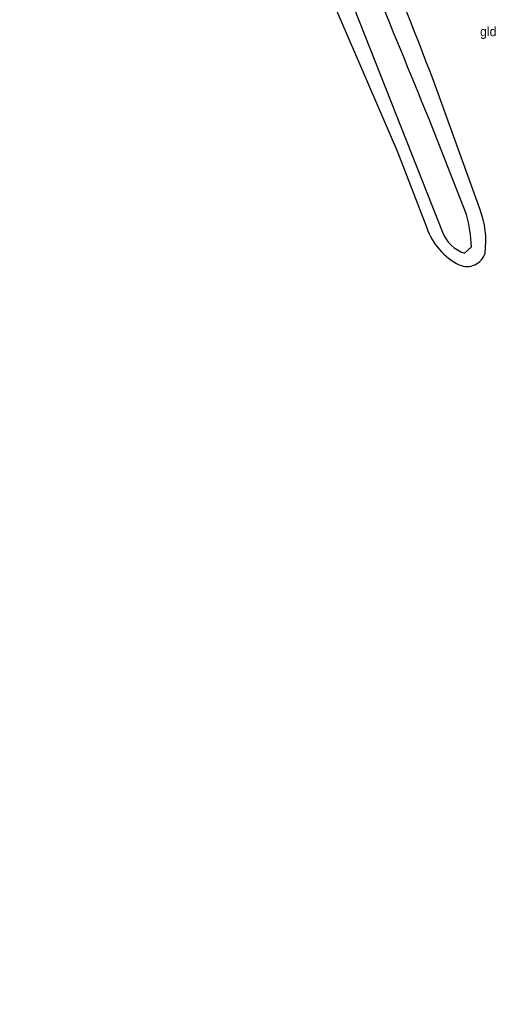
# Model space of a CAD drawing. Header units: metres. Extents: x 121538 to 126242, y 445257 to 454505.
# Tile 21 of 83: x 123776 to 123824, y 450308 to 450404. Entities that reach past the tile are written whole.
import ezdxf

# ---------------------------------------------------------------- set-up
doc = ezdxf.new("R2010")
doc.units = ezdxf.units.M
doc.linetypes.add('GREPPEL', pattern=[100, 100, 0])
for name, color, linetype in [('TEK-D05', 8, 'Continuous'), ('TER-T07', 8, 'GREPPEL'), ('TER-T09', 8, 'Continuous'), ('WAT-T00', 8, 'Continuous'), ('WEG-T01', 8, 'Continuous')]:
    doc.layers.add(name, color=color, linetype=linetype)
doc.styles.add('ISO', font='provutr.shx')

msp = doc.modelspace()

# ---------------------------------------------------------------- linework, layer by layer
at = {"layer": 'TER-T07'}
msp.add_lwpolyline([(123776.061, 450519.167, 0.010731), (123792.988, 450487.229, -0.000964), (123836.824, 450407.509), (123858.682, 450367.632, -0.006704), (123890.361, 450308.26)], format="xyb", dxfattribs=at)
at = {"layer": 'TER-T09'}
msp.add_lwpolyline([(123782.406, 450443.017), (123786.943, 450447.771, -0.49118), (123788.585, 450447.55), (123794.54, 450433.756), (123803.852, 450412.258), (123812.853, 450391.364), (123815.699, 450383.949, 0.195269), (123818.865, 450380.338, 0.456309), (123821.365, 450381.497, 0.126273), (123820.858, 450385.806), (123816.345, 450398.314, 0.016324), (123803.773, 450428.396), (123792.762, 450451.259, -0.355239), (123793.38, 450452.667), (123797.557, 450454.755), (123797.523, 450455.274)], format="xyb", dxfattribs=at)
at = {"layer": 'WAT-T00'}
msp.add_lwpolyline([(123781.759, 450443.934), (123787.612, 450449.331, -0.320568), (123790.228, 450447.219), (123801.486, 450422.369), (123808.127, 450406.598), (123817.213, 450383.538, 0.226342), (123819.383, 450381.478), (123820.042, 450382.112, 0.056811), (123819.575, 450385.256), (123815.915, 450394.539, 0.00257), (123804.691, 450421.799), (123795.423, 450442.101), (123792.781, 450447.983), (123791.282, 450450.96, -0.442822), (123791.97, 450453.758), (123796.145, 450455.992)], format="xyb", dxfattribs=at)
at = {"layer": 'WEG-T01'}
msp.add_lwpolyline([(123823.107, 450464.498, -0.001062), (123858.564, 450399.66)], format="xyb", dxfattribs=at)

# ---------------------------------------------------------------- texts
at = {"layer": 'TEK-D05', "style": 'ISO'}
msp.add_text('gld', height=0.9, dxfattribs=at).set_placement((123820.879, 450402.642))

doc.saveas('drawing.dxf')
